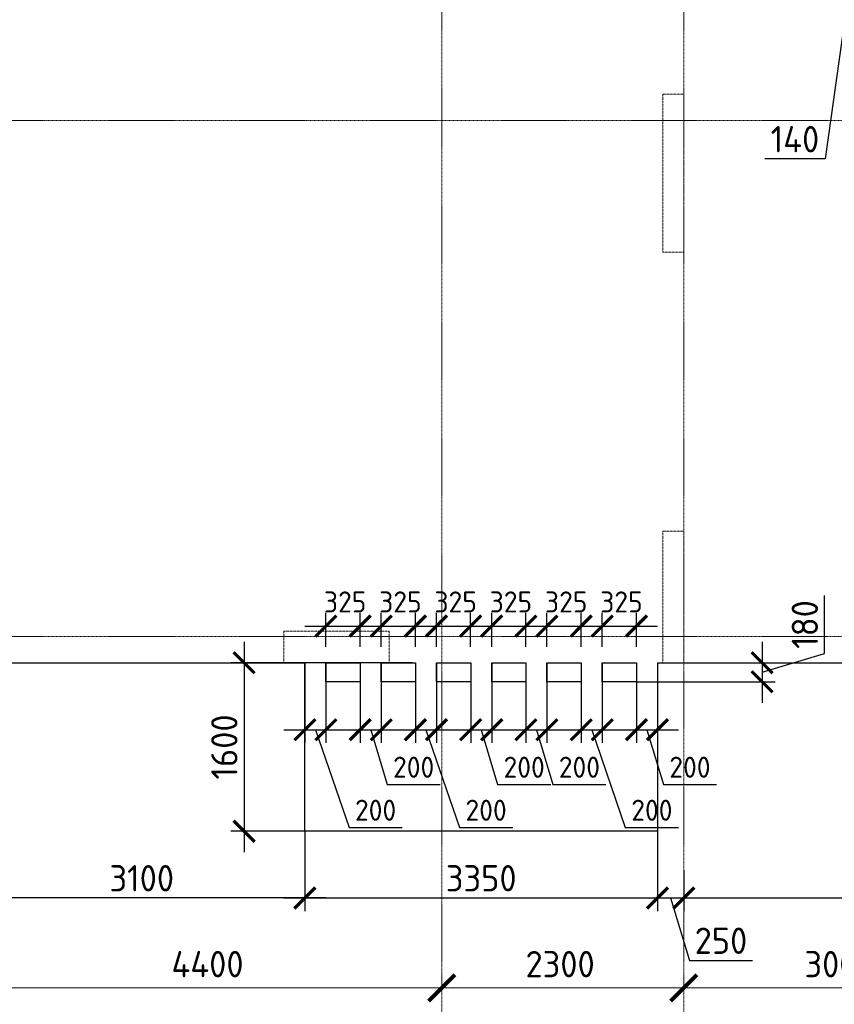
# Model space of a CAD drawing. Header units: millimetres. Extents: x -42044588 to 856694, y -806701 to 941911.
# Tile 26 of 256: x -168428 to -160688, y -434765 to -425413. Entities that reach past the tile are written whole.
import ezdxf

# ---------------------------------------------------------------- set-up
doc = ezdxf.new("R2010")
doc.units = ezdxf.units.MM
for name, pattern in [('______5', [1100, 800, -100, 100, -100]), ('DASHED', [7, 5, -2, 0]), ('осевая', [50.8, 31.75, -6.35, 6.35, -6.35])]:
    doc.linetypes.add(name, pattern=pattern)
doc.layers.add('Колонна_ бетон', color=7, linetype='Continuous', lineweight=50, true_color=0xb4b496)
for name, color, linetype, lineweight in [('Оси', 40, '______5', 18), ('Перекрытие ж_бетон', 1, 'Continuous', 30), ('РАЗМЕРЫ', 1, 'Continuous', 9)]:
    doc.layers.add(name, color=color, linetype=linetype, lineweight=lineweight)
doc.styles.add('GOST-2.304_Type-B', font='GOST_Common.ttf')
doc.dimstyles.new('СПДС', dxfattribs={"dimscale": 100, "dimtxt": 2.5, "dimasz": 2, "dimexe": 1.25, "dimexo": 0, "dimtad": 1, "dimdec": 0, "dimrnd": 5, "dimtxsty": 'GOST-2.304_Type-B', "dimblk": 'ARCHTICK', "dimcen": 2.5, "dimdle": 2, "dimclrd": 1, "dimclre": 1, "dimclrt": 1, "dimadec": 0, "dimazin": 2, "dimtfac": 0.75, "dimtdec": 0, "dimtmove": 1, "dimatfit": 3, "dimfxl": 0, "dimtolj": 1, "dimarcsym": 0})

# ---------------------------------------------------------------- blocks, each defined once
blk = doc.blocks.new('подложка стн 1-го этажа')
at = {"layer": 'Колонна_ бетон', "color": 252, "linetype": 'DASHED', "lineweight": 0, "ltscale": 0.5, "true_color": 0x939598, "transparency": 33554687}
for p, q in [((41643.8, 14861.8, -200), (41643.8, 14861.8, -200)), ((41643.8, 14861.8, -200), (41843.8, 14861.8, -200)), ((41643.8, 13361.8, -200), (41643.8, 14861.8, -200)), ((41843.8, 14861.8, -200), (41843.8, 14861.8, -200)), ((41843.8, 13361.8, -200), (41843.8, 14861.8, -200)), ((41843.8, 13361.8, -200), (41643.8, 13361.8, -200)), ((41643.8, 13361.8, -200), (41643.8, 13361.8, -200)), ((41843.8, 13361.8, -200), (41843.8, 13361.8, -200)), ((41643.8, 9461.8, -200), (41643.8, 10711.8, -200)), ((41643.8, 10711.8, -200), (41843.8, 10711.8, -200)), ((41843.8, 9461.8, -200), (41843.8, 10711.8, -200)), ((38043.8, 9761.8, -200), (39043.8, 9761.8, -200)), ((38043.8, 9461.8, -200), (38043.8, 9761.8, -200)), ((39043.8, 9461.8, -200), (39043.8, 9761.8, -200)), ((38043.8, 9461.8, -200), (39043.8, 9461.8, -200)), ((41643.8, 9461.8, -200), (41843.8, 9461.8, -200))]:
    blk.add_line(p, q, dxfattribs=at)
blk = doc.blocks.new('_ArchTick')
at = {"color": 0, "linetype": 'ByBlock', "const_width": 0.15}
blk.add_lwpolyline([(-0.5, -0.5), (0.5, 0.5)], dxfattribs=at)
blk = doc.blocks.new('*D1085')
at = {"layer": 'DEFPOINTS', "color": 0, "transparency": 16777216}
for p in [(-164699.9, -431520.7), (-166295.9, -433120.7), (-164869.1, -433120.7)]:
    blk.add_point(p, dxfattribs=at)
at = {"layer": 'РАЗМЕРЫ', "color": 1, "lineweight": -2, "transparency": 16777216}
for p, q in [((-166295.9, -431320.7), (-166295.9, -433320.7)), ((-164699.9, -431520.7), (-166420.9, -431520.7)), ((-164869.1, -433120.7), (-166420.9, -433120.7))]:
    blk.add_line(p, q, dxfattribs=at)
at = {"layer": 'РАЗМЕРЫ', "color": 1, "lineweight": -2, "transparency": 16777216, "xscale": 200, "yscale": 200, "zscale": 200}
for p, rotation in [((-166295.9, -431520.7), 90), ((-166295.9, -433120.7), 270)]:
    blk.add_blockref('_ArchTick', p, dxfattribs=dict(at, rotation=rotation))
at = {"layer": 'РАЗМЕРЫ', "color": 1, "lineweight": 0, "transparency": 16777216, "insert": (-166483.4, -432320.7), "char_height": 250, "attachment_point": 5, "rotation": 90, "style": 'GOST-2.304_Type-B'}
blk.add_mtext('\\A1;1600', dxfattribs=at)
blk = doc.blocks.new('*D1086')
at = {"layer": 'DEFPOINTS', "color": 0, "transparency": 16777216}
for p in [(-162568, -431520.7, 0), (-162368, -431520.7), (-162368, -432156.8)]:
    blk.add_point(p, dxfattribs=at)
at = {"layer": 'РАЗМЕРЫ', "color": 1, "lineweight": -2, "transparency": 16777216}
for p, q in [((-162568, -431520.7), (-162568, -432281.8)), ((-162368, -431520.7), (-162368, -432281.8)), ((-162768, -432156.8), (-162168, -432156.8)), ((-162468, -432156.8), (-162312.4, -432675.6)), ((-162312.4, -432675.6), (-161807.4, -432675.6))]:
    blk.add_line(p, q, dxfattribs=at)
at = {"layer": 'РАЗМЕРЫ', "color": 1, "lineweight": -2, "transparency": 16777216, "xscale": 200, "yscale": 200, "zscale": 200, "rotation": 180}
blk.add_blockref('_ArchTick', (-162568, -432156.8), dxfattribs=at)
at = {"layer": 'РАЗМЕРЫ', "color": 1, "lineweight": -2, "transparency": 16777216, "xscale": 200, "yscale": 200, "zscale": 200}
blk.add_blockref('_ArchTick', (-162368, -432156.8), dxfattribs=at)
at = {"layer": 'РАЗМЕРЫ', "color": 1, "lineweight": 0, "transparency": 16777216, "insert": (-162059.9, -432513.1), "char_height": 200, "attachment_point": 5, "style": 'GOST-2.304_Type-B'}
blk.add_mtext('\\A1;200', dxfattribs=at)
blk = doc.blocks.new('*D1087')
at = {"layer": 'DEFPOINTS', "color": 0, "transparency": 16777216}
for p in [(-163093.1, -431520.7, 0), (-162893.1, -431520.7), (-162893.1, -432156.8)]:
    blk.add_point(p, dxfattribs=at)
at = {"layer": 'РАЗМЕРЫ', "color": 1, "lineweight": -2, "transparency": 16777216}
for p, q in [((-163093.1, -431520.7), (-163093.1, -432281.8)), ((-162893.1, -431520.7), (-162893.1, -432281.8)), ((-163293.1, -432156.8), (-162693.1, -432156.8)), ((-162993.1, -432156.8), (-162674, -433084.1)), ((-162674, -433084.1), (-162169, -433084.1))]:
    blk.add_line(p, q, dxfattribs=at)
at = {"layer": 'РАЗМЕРЫ', "color": 1, "lineweight": -2, "transparency": 16777216, "xscale": 200, "yscale": 200, "zscale": 200, "rotation": 180}
blk.add_blockref('_ArchTick', (-163093.1, -432156.8), dxfattribs=at)
at = {"layer": 'РАЗМЕРЫ', "color": 1, "lineweight": -2, "transparency": 16777216, "xscale": 200, "yscale": 200, "zscale": 200}
blk.add_blockref('_ArchTick', (-162893.1, -432156.8), dxfattribs=at)
at = {"layer": 'РАЗМЕРЫ', "color": 1, "lineweight": 0, "transparency": 16777216, "insert": (-162421.5, -432921.6), "char_height": 200, "attachment_point": 5, "style": 'GOST-2.304_Type-B'}
blk.add_mtext('\\A1;200', dxfattribs=at)
blk = doc.blocks.new('*D1088')
at = {"layer": 'DEFPOINTS', "color": 0, "transparency": 16777216}
for p in [(-165193, -431520.7, 0), (-164993, -431520.7), (-164993, -432156.8)]:
    blk.add_point(p, dxfattribs=at)
at = {"layer": 'РАЗМЕРЫ', "color": 1, "lineweight": -2, "transparency": 16777216}
for p, q in [((-165193, -431520.7), (-165193, -432281.8)), ((-164993, -431520.7), (-164993, -432281.8)), ((-165393, -432156.8), (-164793, -432156.8)), ((-165093, -432156.8), (-164937.3, -432675.6)), ((-164937.3, -432675.6), (-164432.3, -432675.6))]:
    blk.add_line(p, q, dxfattribs=at)
at = {"layer": 'РАЗМЕРЫ', "color": 1, "lineweight": -2, "transparency": 16777216, "xscale": 200, "yscale": 200, "zscale": 200, "rotation": 180}
blk.add_blockref('_ArchTick', (-165193, -432156.8), dxfattribs=at)
at = {"layer": 'РАЗМЕРЫ', "color": 1, "lineweight": -2, "transparency": 16777216, "xscale": 200, "yscale": 200, "zscale": 200}
blk.add_blockref('_ArchTick', (-164993, -432156.8), dxfattribs=at)
at = {"layer": 'РАЗМЕРЫ', "color": 1, "lineweight": 0, "transparency": 16777216, "insert": (-164684.8, -432513.1), "char_height": 200, "attachment_point": 5, "style": 'GOST-2.304_Type-B'}
blk.add_mtext('\\A1;200', dxfattribs=at)
blk = doc.blocks.new('*D1089')
at = {"layer": 'DEFPOINTS', "color": 0, "transparency": 16777216}
for p in [(-165718, -431520.7, 0), (-165518, -431520.7), (-165518, -432156.8)]:
    blk.add_point(p, dxfattribs=at)
at = {"layer": 'РАЗМЕРЫ', "color": 1, "lineweight": -2, "transparency": 16777216}
for p, q in [((-165718, -431520.7), (-165718, -432281.8)), ((-165518, -431520.7), (-165518, -432281.8)), ((-165918, -432156.8), (-165318, -432156.8)), ((-165618, -432156.8), (-165298.9, -433084.1)), ((-165298.9, -433084.1), (-164793.9, -433084.1))]:
    blk.add_line(p, q, dxfattribs=at)
at = {"layer": 'РАЗМЕРЫ', "color": 1, "lineweight": -2, "transparency": 16777216, "xscale": 200, "yscale": 200, "zscale": 200, "rotation": 180}
blk.add_blockref('_ArchTick', (-165718, -432156.8), dxfattribs=at)
at = {"layer": 'РАЗМЕРЫ', "color": 1, "lineweight": -2, "transparency": 16777216, "xscale": 200, "yscale": 200, "zscale": 200}
blk.add_blockref('_ArchTick', (-165518, -432156.8), dxfattribs=at)
at = {"layer": 'РАЗМЕРЫ', "color": 1, "lineweight": 0, "transparency": 16777216, "insert": (-165046.4, -432921.6), "char_height": 200, "attachment_point": 5, "style": 'GOST-2.304_Type-B'}
blk.add_mtext('\\A1;200', dxfattribs=at)
blk = doc.blocks.new('*D1090')
at = {"layer": 'DEFPOINTS', "color": 0, "transparency": 16777216}
for p in [(-164143, -431520.7, 0), (-163943, -431520.7), (-163943, -432156.8)]:
    blk.add_point(p, dxfattribs=at)
at = {"layer": 'РАЗМЕРЫ', "color": 1, "lineweight": -2, "transparency": 16777216}
for p, q in [((-164143, -431520.7), (-164143, -432281.8)), ((-163943, -431520.7), (-163943, -432281.8)), ((-164343, -432156.8), (-163743, -432156.8)), ((-164043, -432156.8), (-163887.4, -432675.6)), ((-163887.4, -432675.6), (-163382.4, -432675.6))]:
    blk.add_line(p, q, dxfattribs=at)
at = {"layer": 'РАЗМЕРЫ', "color": 1, "lineweight": -2, "transparency": 16777216, "xscale": 200, "yscale": 200, "zscale": 200, "rotation": 180}
blk.add_blockref('_ArchTick', (-164143, -432156.8), dxfattribs=at)
at = {"layer": 'РАЗМЕРЫ', "color": 1, "lineweight": -2, "transparency": 16777216, "xscale": 200, "yscale": 200, "zscale": 200}
blk.add_blockref('_ArchTick', (-163943, -432156.8), dxfattribs=at)
at = {"layer": 'РАЗМЕРЫ', "color": 1, "lineweight": 0, "transparency": 16777216, "insert": (-163634.9, -432513.1), "char_height": 200, "attachment_point": 5, "style": 'GOST-2.304_Type-B'}
blk.add_mtext('\\A1;200', dxfattribs=at)
blk = doc.blocks.new('*D1091')
at = {"layer": 'DEFPOINTS', "color": 0, "transparency": 16777216}
for p in [(-164668.1, -431520.7, 0), (-164468.1, -431520.7), (-164468.1, -432156.8)]:
    blk.add_point(p, dxfattribs=at)
at = {"layer": 'РАЗМЕРЫ', "color": 1, "lineweight": -2, "transparency": 16777216}
for p, q in [((-164668.1, -431520.7), (-164668.1, -432281.8)), ((-164468.1, -431520.7), (-164468.1, -432281.8)), ((-164868.1, -432156.8), (-164268.1, -432156.8)), ((-164568.1, -432156.8), (-164248.9, -433084.1)), ((-164248.9, -433084.1), (-163743.9, -433084.1))]:
    blk.add_line(p, q, dxfattribs=at)
at = {"layer": 'РАЗМЕРЫ', "color": 1, "lineweight": -2, "transparency": 16777216, "xscale": 200, "yscale": 200, "zscale": 200, "rotation": 180}
blk.add_blockref('_ArchTick', (-164668.1, -432156.8), dxfattribs=at)
at = {"layer": 'РАЗМЕРЫ', "color": 1, "lineweight": -2, "transparency": 16777216, "xscale": 200, "yscale": 200, "zscale": 200}
blk.add_blockref('_ArchTick', (-164468.1, -432156.8), dxfattribs=at)
at = {"layer": 'РАЗМЕРЫ', "color": 1, "lineweight": 0, "transparency": 16777216, "insert": (-163996.4, -432921.6), "char_height": 200, "attachment_point": 5, "style": 'GOST-2.304_Type-B'}
blk.add_mtext('\\A1;200', dxfattribs=at)
blk = doc.blocks.new('*D1092')
at = {"layer": 'DEFPOINTS', "color": 0, "transparency": 16777216}
for p in [(-163618, -431520.7, 0), (-163418, -431520.7), (-163418, -432156.8)]:
    blk.add_point(p, dxfattribs=at)
at = {"layer": 'РАЗМЕРЫ', "color": 1, "lineweight": -2, "transparency": 16777216}
for p, q in [((-163618, -431520.7), (-163618, -432281.8)), ((-163418, -431520.7), (-163418, -432281.8)), ((-163818, -432156.8), (-163218, -432156.8)), ((-163518, -432156.8), (-163362.4, -432675.6)), ((-163362.4, -432675.6), (-162857.4, -432675.6))]:
    blk.add_line(p, q, dxfattribs=at)
at = {"layer": 'РАЗМЕРЫ', "color": 1, "lineweight": -2, "transparency": 16777216, "xscale": 200, "yscale": 200, "zscale": 200, "rotation": 180}
blk.add_blockref('_ArchTick', (-163618, -432156.8), dxfattribs=at)
at = {"layer": 'РАЗМЕРЫ', "color": 1, "lineweight": -2, "transparency": 16777216, "xscale": 200, "yscale": 200, "zscale": 200}
blk.add_blockref('_ArchTick', (-163418, -432156.8), dxfattribs=at)
at = {"layer": 'РАЗМЕРЫ', "color": 1, "lineweight": 0, "transparency": 16777216, "insert": (-163109.9, -432513.1), "char_height": 200, "attachment_point": 5, "style": 'GOST-2.304_Type-B'}
blk.add_mtext('\\A1;200', dxfattribs=at)
blk = doc.blocks.new('*D1172')
at = {"layer": 'DEFPOINTS', "color": 0, "transparency": 16777216}
for p in [(-165193, -431172.1), (-165518, -431370.7), (-165193, -431370.7, 0)]:
    blk.add_point(p, dxfattribs=at)
at = {"layer": 'РАЗМЕРЫ', "color": 1, "lineweight": -2, "transparency": 16777216}
for p, q in [((-165518, -431370.7), (-165518, -431047.1)), ((-165193, -431370.7), (-165193, -431047.1)), ((-165718, -431172.1), (-164993, -431172.1))]:
    blk.add_line(p, q, dxfattribs=at)
at = {"layer": 'РАЗМЕРЫ', "color": 1, "lineweight": -2, "transparency": 16777216, "xscale": 200, "yscale": 200, "zscale": 200, "rotation": 180}
blk.add_blockref('_ArchTick', (-165518, -431172.1), dxfattribs=at)
at = {"layer": 'РАЗМЕРЫ', "color": 1, "lineweight": -2, "transparency": 16777216, "xscale": 200, "yscale": 200, "zscale": 200}
blk.add_blockref('_ArchTick', (-165193, -431172.1), dxfattribs=at)
at = {"layer": 'РАЗМЕРЫ', "color": 1, "lineweight": 0, "transparency": 16777216, "insert": (-165335.6, -430943), "char_height": 200, "attachment_point": 5, "style": 'GOST-2.304_Type-B'}
blk.add_mtext('\\A1;325', dxfattribs=at)
blk = doc.blocks.new('*D1093')
at = {"layer": 'DEFPOINTS', "color": 0, "transparency": 16777216}
for p in [(-164668.1, -431172.1), (-164993.1, -431370.7), (-164668.1, -431370.7, 0)]:
    blk.add_point(p, dxfattribs=at)
at = {"layer": 'РАЗМЕРЫ', "color": 1, "lineweight": -2, "transparency": 16777216}
for p, q in [((-164993.1, -431370.7), (-164993.1, -431047.1)), ((-164668.1, -431370.7), (-164668.1, -431047.1)), ((-165193.1, -431172.1), (-164468.1, -431172.1))]:
    blk.add_line(p, q, dxfattribs=at)
at = {"layer": 'РАЗМЕРЫ', "color": 1, "lineweight": -2, "transparency": 16777216, "xscale": 200, "yscale": 200, "zscale": 200, "rotation": 180}
blk.add_blockref('_ArchTick', (-164993.1, -431172.1), dxfattribs=at)
at = {"layer": 'РАЗМЕРЫ', "color": 1, "lineweight": -2, "transparency": 16777216, "xscale": 200, "yscale": 200, "zscale": 200}
blk.add_blockref('_ArchTick', (-164668.1, -431172.1), dxfattribs=at)
at = {"layer": 'РАЗМЕРЫ', "color": 1, "lineweight": 0, "transparency": 16777216, "insert": (-164810.6, -430943), "char_height": 200, "attachment_point": 5, "style": 'GOST-2.304_Type-B'}
blk.add_mtext('\\A1;325', dxfattribs=at)
blk = doc.blocks.new('*D1094')
at = {"layer": 'DEFPOINTS', "color": 0, "transparency": 16777216}
for p in [(-164143.1, -431172.1), (-164468.1, -431370.7), (-164143.1, -431370.7, 0)]:
    blk.add_point(p, dxfattribs=at)
at = {"layer": 'РАЗМЕРЫ', "color": 1, "lineweight": -2, "transparency": 16777216}
for p, q in [((-164468.1, -431370.7), (-164468.1, -431047.1)), ((-164143.1, -431370.7), (-164143.1, -431047.1)), ((-164668.1, -431172.1), (-163943.1, -431172.1))]:
    blk.add_line(p, q, dxfattribs=at)
at = {"layer": 'РАЗМЕРЫ', "color": 1, "lineweight": -2, "transparency": 16777216, "xscale": 200, "yscale": 200, "zscale": 200, "rotation": 180}
blk.add_blockref('_ArchTick', (-164468.1, -431172.1), dxfattribs=at)
at = {"layer": 'РАЗМЕРЫ', "color": 1, "lineweight": -2, "transparency": 16777216, "xscale": 200, "yscale": 200, "zscale": 200}
blk.add_blockref('_ArchTick', (-164143.1, -431172.1), dxfattribs=at)
at = {"layer": 'РАЗМЕРЫ', "color": 1, "lineweight": 0, "transparency": 16777216, "insert": (-164285.6, -430943), "char_height": 200, "attachment_point": 5, "style": 'GOST-2.304_Type-B'}
blk.add_mtext('\\A1;325', dxfattribs=at)
blk = doc.blocks.new('*D1095')
at = {"layer": 'DEFPOINTS', "color": 0, "transparency": 16777216}
for p in [(-163618.1, -431172.1), (-163943.1, -431370.7), (-163618.1, -431370.7, 0)]:
    blk.add_point(p, dxfattribs=at)
at = {"layer": 'РАЗМЕРЫ', "color": 1, "lineweight": -2, "transparency": 16777216}
for p, q in [((-163943.1, -431370.7), (-163943.1, -431047.1)), ((-163618.1, -431370.7), (-163618.1, -431047.1)), ((-164143.1, -431172.1), (-163418.1, -431172.1))]:
    blk.add_line(p, q, dxfattribs=at)
at = {"layer": 'РАЗМЕРЫ', "color": 1, "lineweight": -2, "transparency": 16777216, "xscale": 200, "yscale": 200, "zscale": 200, "rotation": 180}
blk.add_blockref('_ArchTick', (-163943.1, -431172.1), dxfattribs=at)
at = {"layer": 'РАЗМЕРЫ', "color": 1, "lineweight": -2, "transparency": 16777216, "xscale": 200, "yscale": 200, "zscale": 200}
blk.add_blockref('_ArchTick', (-163618.1, -431172.1), dxfattribs=at)
at = {"layer": 'РАЗМЕРЫ', "color": 1, "lineweight": 0, "transparency": 16777216, "insert": (-163760.6, -430943), "char_height": 200, "attachment_point": 5, "style": 'GOST-2.304_Type-B'}
blk.add_mtext('\\A1;325', dxfattribs=at)
blk = doc.blocks.new('*D1096')
at = {"layer": 'DEFPOINTS', "color": 0, "transparency": 16777216}
for p in [(-163093.1, -431172.1), (-163418.1, -431370.7), (-163093.1, -431370.7, 0)]:
    blk.add_point(p, dxfattribs=at)
at = {"layer": 'РАЗМЕРЫ', "color": 1, "lineweight": -2, "transparency": 16777216}
for p, q in [((-163418.1, -431370.7), (-163418.1, -431047.1)), ((-163093.1, -431370.7), (-163093.1, -431047.1)), ((-163618.1, -431172.1), (-162893.1, -431172.1))]:
    blk.add_line(p, q, dxfattribs=at)
at = {"layer": 'РАЗМЕРЫ', "color": 1, "lineweight": -2, "transparency": 16777216, "xscale": 200, "yscale": 200, "zscale": 200, "rotation": 180}
blk.add_blockref('_ArchTick', (-163418.1, -431172.1), dxfattribs=at)
at = {"layer": 'РАЗМЕРЫ', "color": 1, "lineweight": -2, "transparency": 16777216, "xscale": 200, "yscale": 200, "zscale": 200}
blk.add_blockref('_ArchTick', (-163093.1, -431172.1), dxfattribs=at)
at = {"layer": 'РАЗМЕРЫ', "color": 1, "lineweight": 0, "transparency": 16777216, "insert": (-163235.6, -430943), "char_height": 200, "attachment_point": 5, "style": 'GOST-2.304_Type-B'}
blk.add_mtext('\\A1;325', dxfattribs=at)
blk = doc.blocks.new('*D1097')
at = {"layer": 'DEFPOINTS', "color": 0, "transparency": 16777216}
for p in [(-162568.1, -431172.1), (-162893.1, -431370.7), (-162568.1, -431370.7, 0)]:
    blk.add_point(p, dxfattribs=at)
at = {"layer": 'РАЗМЕРЫ', "color": 1, "lineweight": -2, "transparency": 16777216}
for p, q in [((-162893.1, -431370.7), (-162893.1, -431047.1)), ((-162568.1, -431370.7), (-162568.1, -431047.1)), ((-163093.1, -431172.1), (-162368.1, -431172.1))]:
    blk.add_line(p, q, dxfattribs=at)
at = {"layer": 'РАЗМЕРЫ', "color": 1, "lineweight": -2, "transparency": 16777216, "xscale": 200, "yscale": 200, "zscale": 200, "rotation": 180}
blk.add_blockref('_ArchTick', (-162893.1, -431172.1), dxfattribs=at)
at = {"layer": 'РАЗМЕРЫ', "color": 1, "lineweight": -2, "transparency": 16777216, "xscale": 200, "yscale": 200, "zscale": 200}
blk.add_blockref('_ArchTick', (-162568.1, -431172.1), dxfattribs=at)
at = {"layer": 'РАЗМЕРЫ', "color": 1, "lineweight": 0, "transparency": 16777216, "insert": (-162710.6, -430943), "char_height": 200, "attachment_point": 5, "style": 'GOST-2.304_Type-B'}
blk.add_mtext('\\A1;325', dxfattribs=at)
blk = doc.blocks.new('*D1173')
at = {"layer": 'DEFPOINTS', "color": 0, "transparency": 16777216}
for p in [(-165718, -433120.7), (-162368, -433120.7), (-162368, -433754.8)]:
    blk.add_point(p, dxfattribs=at)
at = {"layer": 'РАЗМЕРЫ', "color": 1, "lineweight": -2, "transparency": 16777216}
for p, q in [((-165718, -433120.7), (-165718, -433879.8)), ((-162368, -433120.7), (-162368, -433879.8)), ((-165918, -433754.8), (-162168, -433754.8))]:
    blk.add_line(p, q, dxfattribs=at)
at = {"layer": 'РАЗМЕРЫ', "color": 1, "lineweight": -2, "transparency": 16777216, "xscale": 200, "yscale": 200, "zscale": 200, "rotation": 180}
blk.add_blockref('_ArchTick', (-165718, -433754.8), dxfattribs=at)
at = {"layer": 'РАЗМЕРЫ', "color": 1, "lineweight": -2, "transparency": 16777216, "xscale": 200, "yscale": 200, "zscale": 200}
blk.add_blockref('_ArchTick', (-162368, -433754.8), dxfattribs=at)
at = {"layer": 'РАЗМЕРЫ', "color": 1, "lineweight": 0, "transparency": 16777216, "insert": (-164043, -433567.3), "char_height": 250, "attachment_point": 5, "style": 'GOST-2.304_Type-B'}
blk.add_mtext('\\A1;3350', dxfattribs=at)
blk = doc.blocks.new('*D1178')
at = {"layer": 'DEFPOINTS', "color": 0, "transparency": 16777216}
for p in [(-162368, -433120.7), (-162118, -433492), (-162118, -433754.8)]:
    blk.add_point(p, dxfattribs=at)
at = {"layer": 'РАЗМЕРЫ', "color": 1, "lineweight": -2, "transparency": 16777216}
for p, q in [((-162368, -433120.7), (-162368, -433879.8)), ((-162118, -433492), (-162118, -433879.8)), ((-162568, -433754.8), (-161918, -433754.8)), ((-162243, -433754.8), (-162064.9, -434348.5)), ((-162064.9, -434348.5), (-161464.9, -434348.5))]:
    blk.add_line(p, q, dxfattribs=at)
at = {"layer": 'РАЗМЕРЫ', "color": 1, "lineweight": -2, "transparency": 16777216, "xscale": 200, "yscale": 200, "zscale": 200, "rotation": 180}
blk.add_blockref('_ArchTick', (-162368, -433754.8), dxfattribs=at)
at = {"layer": 'РАЗМЕРЫ', "color": 1, "lineweight": -2, "transparency": 16777216, "xscale": 200, "yscale": 200, "zscale": 200}
blk.add_blockref('_ArchTick', (-162118, -433754.8), dxfattribs=at)
at = {"layer": 'РАЗМЕРЫ', "color": 1, "lineweight": 0, "transparency": 16777216, "insert": (-161764.9, -434161), "char_height": 250, "attachment_point": 5, "style": 'GOST-2.304_Type-B'}
blk.add_mtext('\\A1;250', dxfattribs=at)
blk = doc.blocks.new('*D1179')
at = {"layer": 'DEFPOINTS', "color": 0, "transparency": 16777216}
for p in [(-149118, -432700.2), (-162118, -433492), (-149118, -433754.8)]:
    blk.add_point(p, dxfattribs=at)
at = {"layer": 'РАЗМЕРЫ', "color": 1, "lineweight": -2, "transparency": 16777216}
for p, q in [((-149118, -432700.2), (-149118, -433879.8)), ((-162118, -433492), (-162118, -433879.8)), ((-162318, -433754.8), (-148918, -433754.8))]:
    blk.add_line(p, q, dxfattribs=at)
at = {"layer": 'РАЗМЕРЫ', "color": 1, "lineweight": -2, "transparency": 16777216, "xscale": 200, "yscale": 200, "zscale": 200, "rotation": 180}
blk.add_blockref('_ArchTick', (-162118, -433754.8), dxfattribs=at)
at = {"layer": 'РАЗМЕРЫ', "color": 1, "lineweight": -2, "transparency": 16777216, "xscale": 200, "yscale": 200, "zscale": 200}
blk.add_blockref('_ArchTick', (-149118, -433754.8), dxfattribs=at)
at = {"layer": 'РАЗМЕРЫ', "color": 1, "lineweight": 0, "transparency": 16777216, "insert": (-155618, -433567.3), "char_height": 250, "attachment_point": 5, "style": 'GOST-2.304_Type-B'}
blk.add_mtext('\\A1;13000', dxfattribs=at)
blk = doc.blocks.new('*D1185')
at = {"layer": 'DEFPOINTS', "color": 0, "transparency": 16777216}
for p in [(-165718, -433120.7), (-168818, -433409.1), (-168818, -433754.8)]:
    blk.add_point(p, dxfattribs=at)
at = {"layer": 'РАЗМЕРЫ', "color": 1, "lineweight": -2, "transparency": 16777216}
for p, q in [((-165718, -433120.7), (-165718, -433879.8)), ((-168818, -433409.1), (-168818, -433879.8)), ((-165518, -433754.8), (-169018, -433754.8))]:
    blk.add_line(p, q, dxfattribs=at)
at = {"layer": 'РАЗМЕРЫ', "color": 1, "lineweight": -2, "transparency": 16777216, "xscale": 200, "yscale": 200, "zscale": 200, "rotation": 180}
blk.add_blockref('_ArchTick', (-168818, -433754.8), dxfattribs=at)
at = {"layer": 'РАЗМЕРЫ', "color": 1, "lineweight": -2, "transparency": 16777216, "xscale": 200, "yscale": 200, "zscale": 200}
blk.add_blockref('_ArchTick', (-165718, -433754.8), dxfattribs=at)
at = {"layer": 'РАЗМЕРЫ', "color": 1, "lineweight": 0, "transparency": 16777216, "insert": (-167268, -433567.3), "char_height": 250, "attachment_point": 5, "style": 'GOST-2.304_Type-B'}
blk.add_mtext('\\A1;3100', dxfattribs=at)
blk = doc.blocks.new('*D1200')
at = {"layer": 'DEFPOINTS', "color": 0, "transparency": 16777216}
for p in [(-161924.1, -431520.7), (-162568, -431700.7), (-161374.2, -431700.7)]:
    blk.add_point(p, dxfattribs=at)
at = {"layer": 'РАЗМЕРЫ', "color": 1, "lineweight": -2, "transparency": 16777216}
for p, q in [((-160780.5, -431432.5), (-160780.5, -430882.5)), ((-161374.2, -431320.7), (-161374.2, -431900.7)), ((-161374.2, -431610.7), (-160780.5, -431432.5)), ((-161924.1, -431520.7), (-161249.2, -431520.7)), ((-162568, -431700.7), (-161249.2, -431700.7))]:
    blk.add_line(p, q, dxfattribs=at)
at = {"layer": 'РАЗМЕРЫ', "color": 1, "lineweight": -2, "transparency": 16777216, "xscale": 200, "yscale": 200, "zscale": 200}
for p, rotation in [((-161374.2, -431520.7), 90), ((-161374.2, -431700.7), 270)]:
    blk.add_blockref('_ArchTick', p, dxfattribs=dict(at, rotation=rotation))
at = {"layer": 'РАЗМЕРЫ', "color": 1, "lineweight": 0, "transparency": 16777216, "insert": (-160968, -431157.5), "char_height": 250, "attachment_point": 5, "rotation": 90, "style": 'GOST-2.304_Type-B'}
blk.add_mtext('\\A1;180', dxfattribs=at)
blk = doc.blocks.new('*D6724')
at = {"color": 1, "lineweight": -2, "transparency": 16777216}
for p, q in [((-58604.7, -346038.9), (-58604.7, -345913.9)), ((-54204.7, -346038.9), (-54204.7, -345913.9)), ((-58804.7, -346038.9), (-54004.7, -346038.9))]:
    blk.add_line(p, q, dxfattribs=at)
at = {"layer": 'DEFPOINTS', "color": 0, "transparency": 16777216}
for p in [(-58604.7, -346038.9), (-54204.7, -346038.9), (-54204.7, -346038.9)]:
    blk.add_point(p, dxfattribs=at)
at = {"color": 1, "lineweight": -2, "transparency": 16777216, "xscale": 250, "yscale": 250, "zscale": 250, "rotation": 180}
blk.add_blockref('_ArchTick', (-58604.7, -346038.9), dxfattribs=at)
at = {"color": 1, "lineweight": -2, "transparency": 16777216, "xscale": 250, "yscale": 250, "zscale": 250}
blk.add_blockref('_ArchTick', (-54204.7, -346038.9), dxfattribs=at)
at = {"color": 1, "transparency": 16777216, "insert": (-56429.9, -345813.9), "char_height": 250, "width": 83333.333, "attachment_point": 5, "style": 'GOST-2.304_Type-B'}
blk.add_mtext('\\A1;4400', dxfattribs=at)
blk = doc.blocks.new('*D6725')
at = {"color": 1, "lineweight": -2, "transparency": 16777216}
for p, q in [((-54204.7, -346038.9), (-54204.7, -345913.9)), ((-51904.7, -346038.9), (-51904.7, -345913.9)), ((-54404.7, -346038.9), (-51704.7, -346038.9))]:
    blk.add_line(p, q, dxfattribs=at)
at = {"layer": 'DEFPOINTS', "color": 0, "transparency": 16777216}
for p in [(-54204.7, -346038.9), (-51904.7, -346038.9), (-51904.7, -346038.9)]:
    blk.add_point(p, dxfattribs=at)
at = {"color": 1, "lineweight": -2, "transparency": 16777216, "xscale": 250, "yscale": 250, "zscale": 250, "rotation": 180}
blk.add_blockref('_ArchTick', (-54204.7, -346038.9), dxfattribs=at)
at = {"color": 1, "lineweight": -2, "transparency": 16777216, "xscale": 250, "yscale": 250, "zscale": 250}
blk.add_blockref('_ArchTick', (-51904.7, -346038.9), dxfattribs=at)
at = {"color": 1, "transparency": 16777216, "insert": (-53079.9, -345813.9), "char_height": 250, "width": 83333.333, "attachment_point": 5, "style": 'GOST-2.304_Type-B'}
blk.add_mtext('\\A1;2300', dxfattribs=at)
blk = doc.blocks.new('*D6726')
at = {"color": 1, "lineweight": -2, "transparency": 16777216}
for p, q in [((-51904.7, -346038.9), (-51904.7, -345913.9)), ((-48904.7, -346038.9), (-48904.7, -345913.9)), ((-52104.7, -346038.9), (-48704.7, -346038.9))]:
    blk.add_line(p, q, dxfattribs=at)
at = {"layer": 'DEFPOINTS', "color": 0, "transparency": 16777216}
for p in [(-51904.7, -346038.9), (-48904.7, -346038.9), (-48904.7, -346038.9)]:
    blk.add_point(p, dxfattribs=at)
at = {"color": 1, "lineweight": -2, "transparency": 16777216, "xscale": 250, "yscale": 250, "zscale": 250, "rotation": 180}
blk.add_blockref('_ArchTick', (-51904.7, -346038.9), dxfattribs=at)
at = {"color": 1, "lineweight": -2, "transparency": 16777216, "xscale": 250, "yscale": 250, "zscale": 250}
blk.add_blockref('_ArchTick', (-48904.7, -346038.9), dxfattribs=at)
at = {"color": 1, "transparency": 16777216, "insert": (-50429.9, -345813.9), "char_height": 250, "width": 83333.333, "attachment_point": 5, "style": 'GOST-2.304_Type-B'}
blk.add_mtext('\\A1;3000', dxfattribs=at)
blk = doc.blocks.new('*D6935')
at = {"layer": 'DEFPOINTS', "color": 0, "transparency": 16777216}
for p in [(-160478.5, -424450.2), (-160618.5, -424470.7, 360), (-160478.5, -425126.9)]:
    blk.add_point(p, dxfattribs=at)
at = {"layer": 'РАЗМЕРЫ', "color": 1, "lineweight": -2, "transparency": 16777216}
for p, q in [((-160478.5, -424450.2), (-160478.5, -425251.9)), ((-160618.5, -424470.7), (-160618.5, -425251.9)), ((-160818.5, -425126.9), (-160278.5, -425126.9)), ((-160548.5, -425126.9), (-160774.7, -426735.6)), ((-160774.7, -426735.6), (-161349.7, -426735.6))]:
    blk.add_line(p, q, dxfattribs=at)
at = {"layer": 'РАЗМЕРЫ', "color": 1, "lineweight": -2, "transparency": 16777216, "xscale": 200, "yscale": 200, "zscale": 200, "rotation": 180}
blk.add_blockref('_ArchTick', (-160618.5, -425126.9), dxfattribs=at)
at = {"layer": 'РАЗМЕРЫ', "color": 1, "lineweight": -2, "transparency": 16777216, "xscale": 200, "yscale": 200, "zscale": 200}
blk.add_blockref('_ArchTick', (-160478.5, -425126.9), dxfattribs=at)
at = {"layer": 'РАЗМЕРЫ', "color": 1, "lineweight": 0, "transparency": 16777216, "insert": (-161062.2, -426548.1), "char_height": 250, "attachment_point": 5, "style": 'GOST-2.304_Type-B'}
blk.add_mtext('\\A1;140', dxfattribs=at)
blk = doc.blocks.new('оси блок 2')
at = {"layer": 'Оси', "color": 16, "linetype": 'осевая', "lineweight": 0, "ltscale": 0.25, "transparency": 33554687}
for p, q in [((-54204.7, -322543), (-54204.7, -347914.1)), ((-51904.7, -322543), (-51904.7, -347914.1)), ((-89822.3, -337801.3), (-37238.5, -337801.3)), ((-89822.3, -342701.3), (-37238.5, -342701.3))]:
    blk.add_line(p, q, dxfattribs=at)
for base, p1, p2, picture, middle in [((-54204.7, -346038.9), (-58604.7, -346038.9), (-54204.7, -346038.9), '*D6724', (-56429.9, -346038.9)), ((-51904.7, -346038.9), (-54204.7, -346038.9), (-51904.7, -346038.9), '*D6725', (-53079.9, -346038.9)), ((-48904.7, -346038.9), (-51904.7, -346038.9), (-48904.7, -346038.9), '*D6726', (-50429.9, -346038.9))]:
    dim = blk.add_linear_dim(base=base, p1=p1, p2=p2, dimstyle='СПДС', override={"dimgap": 1})
    dim.commit()
    dim.dimension.update_dxf_attribs({"geometry": picture, "text_midpoint": middle, "dimtype": 160})

msp = doc.modelspace()

# ---------------------------------------------------------------- linework, layer by layer
at = {"layer": 'Перекрытие ж_бетон'}
for p, q in [((-165718.037, -433120.685), (-165718.037, -431520.686)), ((-162368.038, -431520.686), (-162368.038, -433120.685)), ((-162368.038, -433120.685), (-165718.037, -433120.685))]:
    msp.add_line(p, q, dxfattribs=at)
for points in [[(-168868.038, -431520.686), (-165718.037, -431520.686)], [(-162368.038, -431520.686), (-162218.038, -431520.686), (-162218.038, -431520.685), (-158868.498, -431520.685), (-158868.503, -431520.685), (-151918.038, -431520.685)]]:
    msp.add_lwpolyline(points, dxfattribs=at)
for points, elevation in [([(-165192.958, -431700.651), (-165517.958, -431700.651), (-165517.958, -431520.651), (-165192.958, -431520.651)], -0.071), ([(-164667.878, -431700.651), (-164992.878, -431700.651), (-164992.878, -431520.651), (-164667.878, -431520.651)], -0.16), ([(-164142.984, -431700.651), (-164467.984, -431700.651), (-164467.984, -431520.651), (-164142.984, -431520.651)], -0.053), ([(-163617.998, -431700.651), (-163942.998, -431700.651), (-163942.998, -431520.651), (-163617.998, -431520.651)], -0.036), ([(-163093.011, -431700.651), (-163418.011, -431700.651), (-163418.011, -431520.651), (-163093.011, -431520.651)], -0.018)]:
    msp.add_lwpolyline(points, close=True, dxfattribs=dict(at, elevation=elevation))
msp.add_lwpolyline([(-162568.024, -431700.651), (-162893.024, -431700.651), (-162893.024, -431520.651), (-162568.024, -431520.651)], close=True, dxfattribs=at)

# ---------------------------------------------------------------- block references
msp.add_blockref('подложка стн 1-го этажа', (-203961.961, -440982.48, 560))
at = {"layer": 'РАЗМЕРЫ'}
msp.add_blockref('оси блок 2', (-110213.32, -88569.364), dxfattribs=at)

# ---------------------------------------------------------------- dimensions: what is measured, and where the dimension line sits
at = {"layer": 'РАЗМЕРЫ', "lineweight": 0}
for base, p1, p2, override, picture, middle in [((-160478.537, -425126.914, 560), (-160618.537, -424470.686, 920), (-160478.537, -424450.199, 560), {"dimrnd": 5}, '*D6935', (-160837.234, -426735.62, 560)), ((-165518.038, -432156.829), (-165718.037, -431520.651, 0.018), (-165518.038, -431520.651), {"dimtxt": 2, "dimasz": 2, "dimrnd": 5}, '*D1089', (-165236.423, -433084.08)), ((-164468.064, -432156.829, 0.018), (-164668.064, -431520.651, 0.036), (-164468.064, -431520.651, 0.018), {"dimtxt": 2, "dimasz": 2, "dimrnd": 5}, '*D1091', (-164186.449, -433084.08, 0.018)), ((-162893.104, -432156.829, 0.071), (-163093.104, -431520.651, 0.089), (-162893.104, -431520.651, 0.071), {"dimtxt": 2, "dimasz": 2, "dimrnd": 5}, '*D1087', (-162611.489, -433084.08, 0.071))]:
    dim = msp.add_linear_dim(base=base, p1=p1, p2=p2, angle=180, dimstyle='СПДС', override=override, dxfattribs=at)
    dim.commit()
    dim.dimension.update_dxf_attribs({"geometry": picture, "text_midpoint": middle, "dimtype": 160})
for base, p1, p2, picture, middle in [((-165193.038, -431172.064, -0.018), (-165518.038, -431370.651, -0.018), (-165193.038, -431370.651), '*D1172', (-165335.562, -431105.478, -0.018)), ((-164668.051, -431172.064), (-164993.051, -431370.651), (-164668.051, -431370.651, 0.018), '*D1093', (-164810.575, -431105.478)), ((-164143.064, -431172.064, 0.018), (-164468.064, -431370.651, 0.018), (-164143.064, -431370.651, 0.036), '*D1094', (-164285.589, -431105.478, 0.018)), ((-163618.078, -431172.064, 0.036), (-163943.078, -431370.651, 0.036), (-163618.078, -431370.651, 0.053), '*D1095', (-163760.602, -431105.478, 0.036)), ((-163093.091, -431172.064, 0.053), (-163418.091, -431370.651, 0.053), (-163093.091, -431370.651, 0.071), '*D1096', (-163235.615, -431105.478, 0.053)), ((-162568.104, -431172.064, 0.071), (-162893.104, -431370.651, 0.071), (-162568.104, -431370.651, 0.089), '*D1097', (-162710.629, -431105.478, 0.071))]:
    dim = msp.add_linear_dim(base=base, p1=p1, p2=p2, dimstyle='СПДС', override={"dimtxt": 2, "dimasz": 2, "dimrnd": 5}, dxfattribs=at)
    dim.commit()
    dim.dimension.update_dxf_attribs({"geometry": picture, "text_midpoint": middle, "dimtype": 160})
for base, p1, p2, angle, override, picture, middle in [((-161374.2, -431700.651), (-161924.064, -431520.685), (-162568.024, -431700.651), 90, {"dimrnd": 5}, '*D1200', (-160967.95, -431370.043)), ((-166295.931, -433120.651), (-164699.895, -431520.651), (-164869.077, -433120.651), 90, {"dimrnd": 5}, '*D1085', (-166483.431, -432320.651)), ((-164992.958, -432156.829, -0.089), (-165192.958, -431520.651, -0.071), (-164992.958, -431520.651, -0.089), 180, {"dimtxt": 2, "dimasz": 2, "dimrnd": 5}, '*D1088', (-164874.833, -432513.079, -0.089)), ((-163942.984, -432156.829, -0.071), (-164142.984, -431520.651, -0.053), (-163942.984, -431520.651, -0.071), 180, {"dimtxt": 2, "dimasz": 2, "dimrnd": 5}, '*D1090', (-163824.859, -432513.079, -0.071)), ((-163418.011, -432156.829, -0.018), (-163618.011, -431520.651), (-163418.011, -431520.651, -0.018), 180, {"dimtxt": 2, "dimasz": 2, "dimrnd": 5}, '*D1092', (-163299.886, -432513.079, -0.018)), ((-162368.024, -432156.829, -0.018), (-162568.024, -431520.651), (-162368.024, -431520.651, -0.018), 180, {"dimtxt": 2, "dimasz": 2, "dimrnd": 5}, '*D1086', (-162249.899, -432513.079, -0.018))]:
    dim = msp.add_linear_dim(base=base, p1=p1, p2=p2, angle=angle, dimstyle='СПДС', override=override, dxfattribs=at)
    dim.commit()
    dim.dimension.update_dxf_attribs({"geometry": picture, "text_midpoint": middle})
for base, p1, p2, picture, middle in [((-149118.038, -433754.781), (-162118.038, -433491.966), (-149118.038, -432700.233), '*D1179', (-155618.038, -433567.281)), ((-168818.038, -433754.781), (-165718.037, -433120.685), (-168818.038, -433409.09), '*D1185', (-167268.038, -433567.281)), ((-162368.038, -433754.781), (-165718.037, -433120.685), (-162368.038, -433120.685), '*D1173', (-164043.038, -433567.281)), ((-162118.038, -433754.781), (-162368.038, -433120.685), (-162118.038, -433491.966), '*D1178', (-162002.413, -434161.031))]:
    dim = msp.add_linear_dim(base=base, p1=p1, p2=p2, dimstyle='СПДС', override={"dimrnd": 5}, dxfattribs=at)
    dim.commit()
    dim.dimension.update_dxf_attribs({"geometry": picture, "text_midpoint": middle})

doc.saveas('drawing.dxf')
